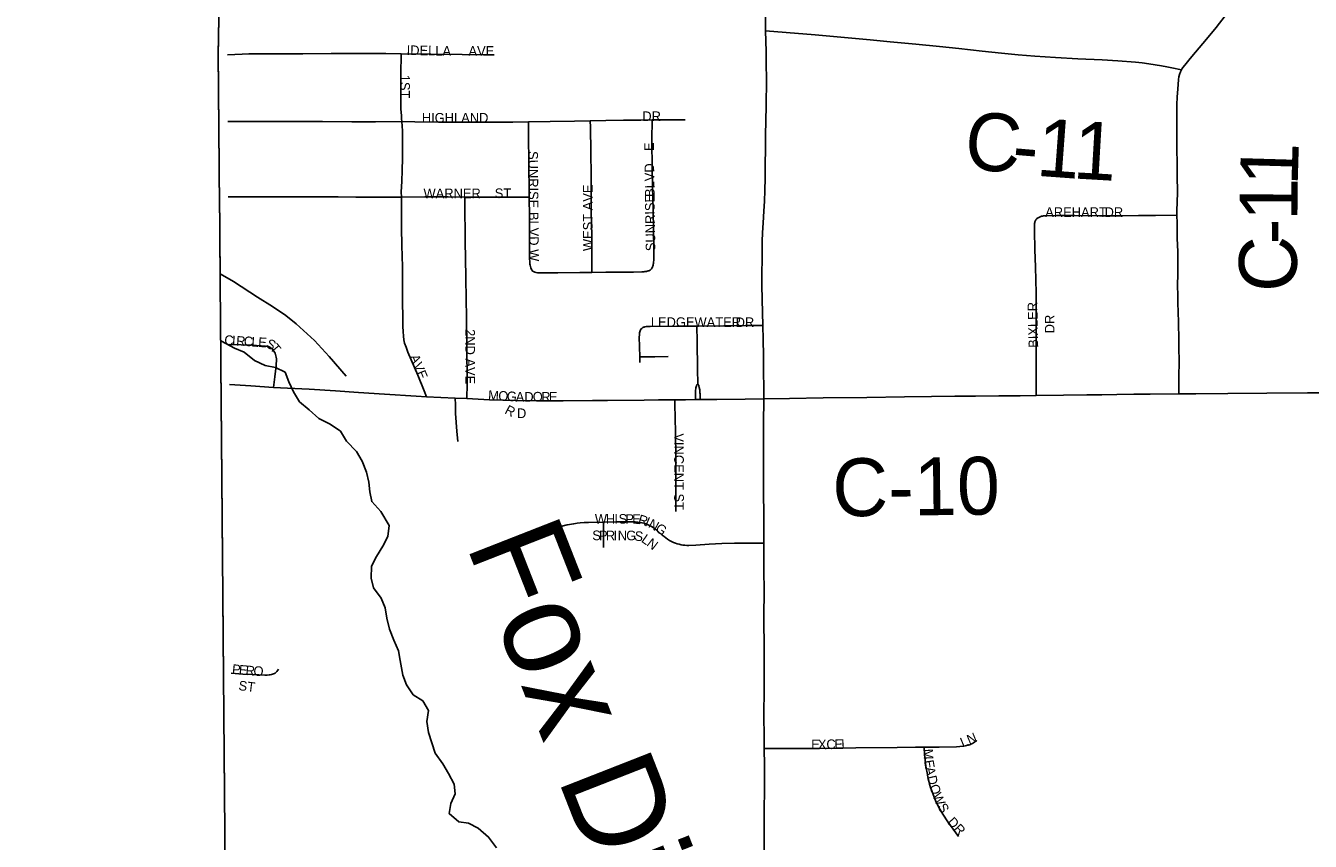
# Model space of a CAD drawing. Header units: feet. Extents: x 2113747 to 2516209, y 960708 to 1356798.
# Tile 11 of 206: x 2272846 to 2279510, y 1110936 to 1115169. Entities that reach past the tile are written whole.
import ezdxf

# ---------------------------------------------------------------- set-up
doc = ezdxf.new("R2010")
doc.units = ezdxf.units.FT
doc.header["$LTSCALE"] = 50
doc.header["$MEASUREMENT"] = 0
doc.linetypes.add('OhDOT_USTN3', pattern=[0.22, 0.165, -0.055])
doc.linetypes.add('rr2', pattern=[0])
for name, color, linetype in [('0_Xref', 7, 'Continuous'), ('GM_X_Adjacent_County', 251, 'OhDOT_USTN3'), ('GM_X_City_Street', 251, 'Continuous'), ('GM_X_City_Street_Text', 251, 'Continuous'), ('GM_X_County', 251, 'OhDOT_USTN3'), ('GM_X_County_Road', 3, 'Continuous'), ('GM_X_County_Road_Text', 3, 'Continuous'), ('GM_X_Minor_River', 5, 'Continuous'), ('GM_X_Minor_River_Text', 5, 'Continuous'), ('GM_X_Rail_Line', 251, 'rr2'), ('GM_X_Township', 251, 'OhDOT_USTN3'), ('GM_X_Township_Road', 4, 'Continuous'), ('GM_X_Township_Subdivision', 4, 'Continuous'), ('GM_X_Township_Subdivision_Text', 4, 'Continuous')]:
    doc.layers.add(name, color=color, linetype=linetype)
doc.styles.add('Styledgn030', font='dgn030.shx')
doc.styles.add('Styledgn031', font='dgn031.shx')

# ---------------------------------------------------------------- blocks, each defined once
blk = doc.blocks.new('POR')
at = {"layer": 'GM_X_Adjacent_County', "flags": 128}
blk.add_lwpolyline([(2192629.9, 1167519.5), (2192631.2, 1170403.5), (2192632.8, 1173672.8), (2192633.8, 1175629.5), (2192671.1, 1181169.3), (2192669.3, 1184775.1), (2192667.8, 1187766.9), (2192660.9, 1188884.7), (2192638, 1192623.1), (2192637, 1192687), (2192624.5, 1194837.8), (2192737.6, 1194839.7), (2198605.6, 1194974.2), (2199009.7, 1194982.8), (2204631.8, 1195039.6), (2205347.9, 1195050.5), (2205386.6, 1195051.1), (2205910.4, 1195059.1), (2205996.9, 1195060.4), (2208466.7, 1195086.6), (2214754.4, 1195227), (2218436, 1195308), (2224284, 1195428.9), (2225752.4, 1195457.9), (2225462.4, 1195534.2), (2225401.5, 1195595.2), (2225364.4, 1195690.5), (2225385.6, 1195870.7), (2225422.7, 1195968.7), (2225454.5, 1196101.2), (2225555.1, 1196175.4), (2225730, 1196146.2), (2225936.7, 1196103.9), (2226103.6, 1195950.2), (2226196.3, 1195762.1), (2226318.2, 1195778), (2226413.6, 1195876), (2226477.1, 1196119.8), (2226432.1, 1196339.7), (2226254.6, 1196527.8), (2226111.5, 1196633.7), (2226016.1, 1196776.8), (2225706.3, 1197037.8), (2225597.5, 1197214), (2225541.9, 1197428.6), (2225549.8, 1197574.3), (2225533.9, 1197682.9), (2225510.1, 1197751.8), (2225433.3, 1197823.4), (2225319.3, 1197810.1), (2225163, 1197849.8), (2225022.6, 1197884.3), (2224866.2, 1197995.8), (2224773.6, 1198237.6), (2224766.2, 1198416.3), (2224818.6, 1198832.8), (2224831.8, 1198917.6), (2224868.9, 1199050.1), (2224916.6, 1199124.2), (2224988.2, 1199164), (2225078.2, 1199177.2), (2225210.7, 1199142.8), (2225361.7, 1199058), (2225454.5, 1198986.5), (2225541.9, 1198975.9), (2225626.7, 1199020.9), (2225653.2, 1199068.6), (2225634.6, 1199164), (2225576.3, 1199317.6), (2225558.1, 1199409.1), (2225502.1, 1199640.9), (2225359.1, 1199810.4), (2225210.7, 1199887.3), (2225033.2, 1199916.4), (2224903.4, 1199927), (2224733.8, 1199887.3), (2224588.1, 1199836.9), (2224426.5, 1199852.8), (2224304.6, 1199924.4), (2224140.3, 1200009.2), (2224033.1, 1200099.2), (2223933.7, 1200223.8), (2223870.1, 1200324.4), (2223843.6, 1200456.9), (2223875.4, 1200570.8), (2223989.3, 1200713.9), (2224135, 1200891.4), (2224264.9, 1201013.3), (2224315.2, 1201058.3), (2224325.8, 1201095.4), (2224307.2, 1201143.1), (2224270.1, 1201185.5), (2224190.7, 1201257), (2224050.2, 1201262.3), (2223875.4, 1201254.4), (2223719.1, 1201259.7), (2223624.4, 1201296.8), (2223554.8, 1201352.4), (2223464.7, 1201458.4), (2223422.3, 1201569.7), (2223427.6, 1201646.5), (2223462.1, 1201752.5), (2223552.1, 1201842.6), (2223692.6, 1201903.5), (2223840.9, 1201967.1), (2223893.9, 1201998.9), (2223939, 1202043.9), (2223962.8, 1202134), (2223909.8, 1202269.1), (2223851.5, 1202340.7), (2223774.7, 1202356.6), (2223692.6, 1202348.6), (2223578.6, 1202303.6), (2223491.2, 1202258.5), (2223382.6, 1202226.8), (2223303.1, 1202247.9), (2223247.5, 1202300.9), (2223215.7, 1202377.8), (2223197.1, 1202483.7), (2223244.8, 1202642.7), (2223353.4, 1202799), (2223454.1, 1202942.1), (2223462.1, 1203018.9), (2223462.1, 1203064), (2223390.5, 1203188.5), (2223235.7, 1203282.8), (2223181.3, 1203339.3), (2223130.4, 1203395.8), (2223116.3, 1203463.6), (2223153, 1203562.4), (2223226.5, 1203633.1), (2223288.6, 1203695.2), (2223316.9, 1203765.9), (2223297.1, 1203887.3), (2223251.9, 1203949.5), (2223175.6, 1203974.9), (2223085.2, 1203955.1), (2223006.1, 1203918.4), (2222935.5, 1203853.4), (2222850.7, 1203698), (2222740.6, 1203607.6), (2222675.6, 1203593.5), (2222616.2, 1203610.5), (2222559.7, 1203698), (2222463.7, 1204073.8), (2222458, 1204285.7), (2222497.6, 1204359.1), (2222596.5, 1204452.4), (2222805.5, 1204585.1), (2222929.8, 1204675.6), (2222992, 1204740.5), (2223006.1, 1204788.6), (2222972.2, 1204847.9), (2222910.1, 1204912.9), (2222760.3, 1204955.2), (2222599.3, 1204969.4), (2222480.6, 1205008.9), (2222404.4, 1205076.7), (2222263.1, 1205240.6), (2222181.2, 1205336.6), (2222079.5, 1205407.3), (2221966.5, 1205441.2), (2221881.7, 1205472.2), (2221797, 1205516.5), (2221703.7, 1205619.2), (2221630.3, 1205687), (2221562.5, 1205698.3), (2221463.6, 1205681.3), (2221311, 1205613.5), (2221195.2, 1205576.8), (2221070.9, 1205582.4), (2220859, 1205622), (2220743.2, 1205681.3), (2220576.5, 1205822.6), (2220455, 1205944), (2220302.4, 1206023.1), (2220181, 1206074), (2220090.6, 1206150.3), (2220048.2, 1206308.5), (2220039.7, 1206483.6), (2219974.7, 1206616.4), (2219935.2, 1206709.7), (2219898.5, 1206817), (2219906.9, 1206918.7), (2220005.8, 1207031.7), (2220152.7, 1207136.3), (2220291.1, 1207226.7), (2220373.1, 1207288.8), (2220421.9, 1207378.1), (2220410.9, 1207565.9), (2220407.2, 1207760.7), (2220339.7, 1208008), (2220291, 1208255.3), (2220324.8, 1208431.4), (2220444.6, 1208768.6), (2220470.9, 1208944.7), (2220422.2, 1209154.5), (2220328.5, 1209281.8), (2220103.7, 1209491.7), (2219826.5, 1209709), (2219691.6, 1209851.3), (2219429.3, 1210203.5), (2219283.2, 1210473.3), (2219245.7, 1210694.3), (2219320.7, 1211065.2), (2219356.9, 1211201.2), (2219410.6, 1211402.4), (2219451.8, 1211743.4), (2219388.1, 1211971.9), (2219215.8, 1212230.4), (2219028.4, 1212466.5), (2218661.3, 1212777.4), (2218365.3, 1213088.4), (2218207.9, 1213346.9), (2218114.2, 1213710.3), (2218088, 1214032.6), (2218118, 1214403.5), (2218200.4, 1214647), (2218372.8, 1214973), (2218440.2, 1215096.6), (2218541.4, 1215411.3), (2218635, 1215696.1), (2218743.7, 1215898.4), (2218886.1, 1216149.4), (2219047.2, 1216370.4), (2219095.9, 1216516.6), (2219144.6, 1216741.4), (2219144.6, 1216921.2), (2219118.3, 1217142.2), (2219133.3, 1217333.3), (2219144.6, 1217520.7), (2219065.9, 1217816.6), (2219058.4, 1218048.9), (2219054.6, 1218326.2), (2219075.1, 1218515), (2219103.6, 1218655.5), (2219090, 1218753.5), (2219032.2, 1218921.9), (2218878.6, 1219180.4), (2218788.6, 1219296.6), (2218691.2, 1219360.2), (2218575.1, 1219379), (2218297.8, 1219382.7), (2217968.1, 1219292.8), (2217739.6, 1219274.1), (2217544.8, 1219307.8), (2217436.1, 1219296.6), (2217237.5, 1219296.6), (2217140.1, 1219345.3), (2217039, 1219457.7), (2216781, 1219756.6), (2216623.1, 1220057.1), (2216570, 1220251), (2216533.2, 1220570.4), (2216540.7, 1220686.5), (2216551.9, 1220843.9), (2216668.1, 1220915.1), (2216847.9, 1220915.1), (2217027.7, 1220836.4), (2217394.9, 1220686.5), (2217522.3, 1220769), (2217675.9, 1220956.3), (2217732.1, 1221094.9), (2217720.9, 1221244.8), (2217683.4, 1221394.7), (2217559.6, 1221466.3), (2217447.4, 1221394.7), (2217323.7, 1221398.4), (2217147.6, 1221465.8), (2216990.3, 1221615.7), (2216922.8, 1221671.9), (2216776.7, 1221754.3), (2216638.1, 1221784.3), (2216499.5, 1221758.1), (2216364.6, 1221701.9), (2216282.2, 1221679.4), (2216188.5, 1221761.8), (2216154.8, 1221904.2), (2216195, 1221993.3), (2217854.6, 1222013.8), (2218902.3, 1222026.2), (2221110.2, 1222044.8), (2224969.7, 1222054.4), (2226270.9, 1222054.4), (2227184.2, 1222047.2), (2228798.4, 1222028), (2230481.2, 1221983), (2231335, 1221970.9), (2233013.3, 1221964.2), (2233375.5, 1221985.7), (2235298.9, 1222030.3), (2235886, 1222018.9), (2238008.6, 1221951.6), (2239797.9, 1221947.1), (2240042.3, 1221946.5), (2240473.1, 1221945.4), (2240926.8, 1221944.3), (2242478.9, 1221940.4), (2243220.1, 1221938.8), (2246206.9, 1221908.5), (2259652.5, 1221764.6), (2265464.6, 1221710.9), (2271661.6, 1221657), (2271878.3, 1221655.1), (2272245.5, 1221652), (2272941.3, 1221646.2), (2272946, 1221095.4), (2272949.1, 1220734.4), (2272952.1, 1220381.2), (2272955.4, 1219996), (2272959.4, 1219526.6), (2272961.9, 1219224.8), (2272968.2, 1218487.3), (2272977.4, 1217406), (2272974.8, 1216501), (2272990.9, 1215563.4), (2273071.2, 1206556.1), (2273192.8, 1198453.5), (2273152, 1195400.2), (2273227.8, 1192712.3), (2273176, 1191452.9), (2273163.7, 1190519), (2273216.2, 1187364.3), (2273321.3, 1182083.5), (2273359.1, 1179653.6), (2273351.3, 1179125), (2273357.7, 1177775.8), (2273384.1, 1177023.3), (2273394.3, 1176620.2), (2273391.7, 1176176.2), (2273414.8, 1174719.8), (2273428, 1173103.9), (2273425.8, 1173043.6), (2273462.1, 1168895.5), (2273464.5, 1168621), (2273485.8, 1167056), (2273539.3, 1163371.7), (2273559.6, 1160545.6), (2273585.4, 1158808.2), (2273596.3, 1155295.4), (2273631.6, 1150488), (2273636.5, 1149823), (2273644.5, 1148717.3), (2273648.4, 1148193.1), (2273652, 1147705.5), (2273706.6, 1144116.6), (2273707.6, 1143905.8), (2273727.1, 1137671.6), (2273735.1, 1134958.5), (2273761.9, 1131307.3), (2273776.3, 1128907.7), (2273781.7, 1128012.6), (2273782.4, 1127896.3), (2273784.2, 1127598.8), (2273791.5, 1126394.8), (2273793.6, 1126045), (2273794.2, 1125937.8), (2273799.7, 1125028), (2273809.4, 1124393.2), (2273866, 1121326.5), (2273859.4, 1119169.8), (2273876.6, 1118816.7), (2273877.6, 1116829.3), (2273844.6, 1115019.5), (2273847.8, 1114656.2), (2273851, 1114280.8), (2273852.3, 1114201.4), (2273856.5, 1113636.4), (2273857.2, 1113574.9), (2273859.5, 1113280.7), (2273861.4, 1113068.9), (2273868, 1112293.9), (2273872.2, 1111793.8), (2273877.5, 1111173.5), (2273881.1, 1110747.6), (2273883.9, 1110420.3), (2273884.8, 1110318.2), (2273888.6, 1109866.3), (2273890, 1109707.5), (2273891.8, 1109492.1), (2273890.4, 1108659.3), (2273894.8, 1107881.1), (2273927.6, 1105260.2), (2273922.8, 1103968.8), (2273943.7, 1101977.2), (2274002.6, 1096381.5), (2274018.6, 1094549.4), (2274044.9, 1093010.2), (2274048.7, 1092052.6), (2274067.2, 1090515.4), (2273842.4, 1090510.7), (2272585.3, 1090487.3), (2271751, 1090471.4), (2270733.1, 1090435.2), (2268200, 1090404.7), (2267777.9, 1090417.9), (2267760.3, 1089303.9), (2267673.8, 1087761.6), (2267628.1, 1085889.8), (2267594, 1084591.7), (2267582.7, 1084034.8), (2267570.3, 1083741), (2267407.2, 1076550.8), (2267310.2, 1072879), (2267224, 1068545.6), (2267218.3, 1067679.9), (2267123.1, 1064546.5), (2267119.1, 1064405.2), (2267104.5, 1064277.9), (2267008.7, 1060529.1), (2266029.7, 1060557.9), (2264763.9, 1060590.1), (2264178.8, 1060604.7), (2263522.7, 1060622.5), (2262904.9, 1060648.5), (2262577.6, 1060658), (2262494, 1060660.5), (2262467.7, 1060661.6), (2262069.3, 1060670.2), (2259905, 1060723.2), (2259350.2, 1060738.4), (2254917, 1060859.8), (2252021.6, 1060939.2), (2251064.1, 1060965.4), (2247613.1, 1061077.2), (2245772.7, 1061157), (2240478.8, 1061338.5), (2240258.8, 1061346.5), (2239174.2, 1061389.9), (2237828.1, 1061435.5), (2234872.6, 1061543.7), (2228637.7, 1061772), (2226856.4, 1061837.2), (2226221.3, 1061860.2), (2224371, 1061928), (2218716.2, 1062135.2), (2216024.1, 1062233.7), (2214252.3, 1062298.5), (2212077.5, 1062441.6), (2210447.7, 1062486), (2205425.9, 1062621.2), (2204591.8, 1062651.7), (2204074.2, 1062670.6), (2204061.3, 1063896.1), (2204018.7, 1067962.2), (2204017.8, 1068050.4), (2203986, 1071081.2), (2203969.1, 1073268.3), (2203919.7, 1078642.6), (2203897.5, 1079534.1), (2203924.1, 1083121.6), (2203902.3, 1084169), (2203923.9, 1085136.9), (2203915.9, 1085866.3), (2203909.3, 1086297.6), (2203904.8, 1086751.9), (2203874, 1089335.2), (2203868.8, 1089766.1), (2203327, 1089754.3), (2199689.1, 1089719.7), (2199501.9, 1089724.5), (2198608.4, 1089725.7), (2198226.9, 1089714.9), (2197797.6, 1089712.6), (2197121.5, 1089708), (2195423.4, 1089702.7), (2195255.6, 1089694.6), (2194546.9, 1089678.2), (2193306.3, 1089676.1), (2192605.8, 1089671.9), (2192619.6, 1092103.3), (2192625.3, 1092537.8), (2192655.8, 1094119.7), (2192658.9, 1095336.3), (2192658, 1095922.6), (2192588.6, 1099321.9), (2192674.5, 1103192.8), (2192654.8, 1107795.5), (2192654.1, 1108034.1), (2192653, 1108439.7), (2192666.1, 1108661.5), (2192655.7, 1108900), (2192656.8, 1109082.6), (2192653.9, 1109924.3), (2192636.4, 1110046.8), (2192644.4, 1110728.7), (2192636.8, 1111737.7), (2192634.1, 1112042.6), (2192629.5, 1112563.6), (2192567, 1113876.2), (2192570.8, 1115766.5), (2192562.7, 1116200.3), (2192562.2, 1116521.2), (2192561.7, 1116842), (2192568.4, 1119398.8), (2192556.7, 1120002.2), (2192551.5, 1123337.2), (2192552.2, 1123393.2), (2192559.7, 1126775.7), (2192557.3, 1127768), (2192541.4, 1130026.9), (2192543.4, 1132645.5), (2192543.5, 1135846.7), (2192542.4, 1136084.5), (2192539.5, 1136744.2), (2192530.1, 1137575), (2192539.4, 1140482.2), (2192538.9, 1143380.8), (2192552.3, 1147211.2), (2192555.8, 1148675.9), (2192557.2, 1148924), (2192558, 1149453.5), (2192561.9, 1150576.9), (2192568.8, 1152460.6), (2192570.2, 1152862.8), (2192571.3, 1153175.8), (2192574.9, 1154176.3), (2192587.8, 1155252.3), (2192594.1, 1158494.9), (2192604.3, 1162456.4), (2192620.3, 1166969.1), (2192629.9, 1167519.5)], dxfattribs=at)
at = {"layer": 'GM_X_City_Street', "flags": 128}
for points in [[(2273893, 1115017.5), (2273968.3, 1115021.3), (2274002.9, 1115022.7), (2274041.2, 1115023.4), (2274153.7, 1115023.7), (2274284.2, 1115023.7), (2274431.5, 1115023.9), (2274537.4, 1115024.4), (2274622.7, 1115024.8), (2274714.4, 1115024), (2274793.1, 1115022.7)], [(2274797.4, 1114670.9), (2274796.1, 1114685.2), (2274794.8, 1114701.7), (2274793, 1114738), (2274791.7, 1114795.3), (2274791.6, 1114844.3), (2274792.4, 1114916.5), (2274793.1, 1115022.7)], [(2274793.1, 1115022.7), (2274948.5, 1115020.8), (2275110.7, 1115019.6), (2275221.7, 1115018.1), (2275277, 1115017.5)], [(2273894.7, 1114671.7), (2274074.3, 1114672.4), (2274228.5, 1114671.7), (2274386.2, 1114671.2), (2274537.2, 1114670.1), (2274660.3, 1114670.6), (2274797.4, 1114670.9)], [(2274795, 1114279.5), (2274794.7, 1114306.6), (2274796.7, 1114361), (2274799.3, 1114418.8), (2274800.7, 1114478.9), (2274801.2, 1114538), (2274801.3, 1114586.6), (2274800.8, 1114624), (2274799.6, 1114647.9), (2274797.4, 1114670.9)], [(2274797.4, 1114670.9), (2274864.4, 1114670.8), (2274987.9, 1114668.9), (2275094.8, 1114668.2), (2275219.8, 1114668.2), (2275372.9, 1114668.1), (2275453.8, 1114669.5)], [(2275453.8, 1114669.5), (2275567.6, 1114671.3), (2275692.7, 1114673.2), (2275774.7, 1114674.4)], [(2275458.3, 1114279.7), (2275457.5, 1114335.3), (2275456.2, 1114418.7), (2275455.4, 1114489.2), (2275455, 1114565.3), (2275454.2, 1114620.2), (2275453.8, 1114669.5)], [(2275774.7, 1114674.4), (2275856, 1114676.1), (2275947.7, 1114677.9), (2276037.1, 1114679.1), (2276095.4, 1114679.7)], [(2275783.1, 1113888.5), (2275782.9, 1113950.6), (2275782.3, 1114079.5), (2275780.4, 1114203.3), (2275779.2, 1114304.3), (2275778.7, 1114391.9), (2275777.4, 1114512.5), (2275775.4, 1114642.3), (2275774.7, 1114674.4)], [(2276090.3, 1113904.7), (2276092.6, 1113907.5), (2276094.2, 1113910), (2276095.9, 1113913), (2276097.4, 1113916.9), (2276099.1, 1113921), (2276100.7, 1113925.3), (2276101.9, 1113930.5), (2276102.9, 1113935.5), (2276103.6, 1113942.4), (2276104.3, 1113951.8), (2276104.8, 1113968.3), (2276104.2, 1114011.1), (2276102.4, 1114105.5), (2276101, 1114214.9), (2276098.4, 1114333.5), (2276096.5, 1114424.7), (2276095, 1114576.4), (2276095.4, 1114679.7)], [(2276095.4, 1114679.7), (2276181.8, 1114680.1), (2276267.7, 1114681.2)], [(2273897.1, 1114280.2), (2273969.2, 1114280.6), (2274111.8, 1114280.7), (2274267.6, 1114281.4), (2274401.8, 1114280.9), (2274467.4, 1114280.8), (2274558.6, 1114279.8), (2274641.9, 1114278.5), (2274722.7, 1114279.1), (2274795, 1114279.5)], [(2274795, 1114279.5), (2274916.5, 1114280.7), (2275037.1, 1114280.7), (2275123.7, 1114279.7)], [(2274925.8, 1113243.4), (2274913.6, 1113273), (2274879.7, 1113355), (2274829, 1113474), (2274819.1, 1113499.7), (2274811.9, 1113520.8), (2274809.5, 1113529.6), (2274807.6, 1113539.4), (2274805.4, 1113558.4), (2274803.9, 1113581.7), (2274803.3, 1113607.4), (2274802.1, 1113663.2), (2274801.4, 1113727.5), (2274800, 1113917.5), (2274798, 1114028.3), (2274796.1, 1114119.9), (2274795.9, 1114197.6), (2274795, 1114279.5)], [(2275135.4, 1113233.4), (2275136.6, 1113310.9), (2275136.4, 1113380.5), (2275135.4, 1113441.5), (2275133.8, 1113506.3), (2275132.3, 1113650.2), (2275130.5, 1113754.9), (2275128.9, 1113855.2), (2275127.1, 1113967.5), (2275125.8, 1114042.7), (2275125.8, 1114111.4), (2275124.7, 1114190), (2275123.7, 1114279.7)], [(2275123.7, 1114279.7), (2275207.1, 1114279.3), (2275280.1, 1114279.4), (2275424.5, 1114279.7), (2275458.3, 1114279.7)], [(2275475.8, 1113895.4), (2275473.5, 1113898.1), (2275470.9, 1113902), (2275468.5, 1113906.8), (2275465.9, 1113912.9), (2275464, 1113919.2), (2275462.6, 1113925.7), (2275461.9, 1113931.8), (2275461.2, 1113940.8), (2275460.4, 1113963.1), (2275460.1, 1114074.7), (2275459.5, 1114176.2), (2275458.3, 1114279.7)], [(2275475.8, 1113895.4), (2275479.6, 1113892.5), (2275483.4, 1113890.7), (2275487.6, 1113889), (2275493.7, 1113887.5), (2275500.5, 1113886.4), (2275508.2, 1113885.7), (2275517.1, 1113885.6), (2275605.8, 1113885.8), (2275721.1, 1113887.4), (2275783.1, 1113888.5)], [(2275783.1, 1113888.5), (2275856.2, 1113889.1), (2275928.3, 1113889.5), (2275999.5, 1113889.7), (2276042.1, 1113891), (2276052.5, 1113891.7), (2276058.5, 1113892.4), (2276063, 1113893), (2276066.8, 1113893.6), (2276070.7, 1113894.5), (2276074.5, 1113895.9), (2276078, 1113897.2), (2276081.7, 1113898.9), (2276084.8, 1113900.6), (2276087.6, 1113902.3), (2276090.3, 1113904.7)], [(2276031.5, 1113450.4), (2276029.3, 1113554.2), (2276029.5, 1113562.5), (2276029.9, 1113570.1), (2276030.5, 1113574.9), (2276031.6, 1113580.6), (2276033.4, 1113585.7), (2276036.2, 1113590.7), (2276039.8, 1113595.2), (2276042.3, 1113597.7), (2276045.3, 1113600.1)], [(2276045.3, 1113600.1), (2276048.4, 1113601.9), (2276051.6, 1113603.5), (2276055.2, 1113604.9), (2276058.7, 1113605.9), (2276064.5, 1113607.2), (2276070.8, 1113607.9), (2276078.3, 1113608.1), (2276085.6, 1113608.3), (2276223.4, 1113609.2), (2276327.4, 1113610.2)], [(2276327.4, 1113610.2), (2276467, 1113611.3), (2276580.3, 1113612.5), (2276670.4, 1113612.7)], [(2276332.8, 1113310.1), (2276331.2, 1113386), (2276328.8, 1113530.7), (2276327.4, 1113610.2)], [(2274131.1, 1113292), (2274138.6, 1113346.6), (2274144.1, 1113389.1), (2274145.5, 1113402.7), (2274146.2, 1113415.7), (2274146.8, 1113428.6), (2274146.3, 1113440), (2274145.2, 1113447.9), (2274143.6, 1113456.1), (2274142, 1113462.5), (2274139.7, 1113468.5), (2274137, 1113474.4), (2274133.8, 1113479.8), (2274130.2, 1113484.8), (2274126, 1113489.6), (2274121.6, 1113494), (2274117.1, 1113497.1), (2274111.8, 1113500.6), (2274105.8, 1113503.2), (2274099.2, 1113504.7), (2274090.6, 1113505.8), (2274067.3, 1113507.8), (2274019.4, 1113510.2), (2273964, 1113512.1), (2273901.3, 1113513.9)], [(2276031.5, 1113450.4), (2276109.2, 1113451.1), (2276178.7, 1113451.6)], [(2276032.2, 1113421.2), (2276031.5, 1113450.4)], [(2273902.6, 1113306.6), (2274014.7, 1113299.4), (2274131.1, 1113292)], [(2274131.1, 1113292), (2274205, 1113288.1), (2274316, 1113281.7), (2274452.8, 1113273.3), (2274573.2, 1113264.9), (2274707.3, 1113256.6), (2274871.5, 1113246.5), (2274925.8, 1113243.4)], [(2276320.4, 1113228.5), (2276320.3, 1113258.4), (2276320.2, 1113267.6), (2276321, 1113276.5), (2276321.9, 1113283.5), (2276322.7, 1113290), (2276324.3, 1113295.3), (2276326, 1113299.3), (2276329.7, 1113306), (2276332.8, 1113310.1)], [(2276344.7, 1113228.8), (2276344.6, 1113232.6), (2276344.2, 1113258.1), (2276344.1, 1113263.4), (2276342.6, 1113278.5), (2276340.6, 1113291.6), (2276338.8, 1113299.2), (2276337.5, 1113302.7), (2276335.5, 1113306.1), (2276332.8, 1113310.1)], [(2274925.8, 1113243.4), (2275074.6, 1113236.3)], [(2275088.7, 1113010.6), (2275082.1, 1113064), (2275076.6, 1113156), (2275075.4, 1113202), (2275074.6, 1113236.3)], [(2275074.6, 1113236.3), (2275135.4, 1113233.4)], [(2275135.4, 1113233.4), (2275251.8, 1113227.5), (2275324.6, 1113224.6), (2275387.6, 1113223.1), (2275498.5, 1113221.6), (2275634.3, 1113222), (2275785.7, 1113223.7)], [(2275785.7, 1113223.7), (2275864.8, 1113224.4)], [(2275607.9, 1112567.1), (2275655.6, 1112577.5), (2275689.5, 1112584.1), (2275706.9, 1112586.7), (2275723, 1112588.4), (2275743.8, 1112590.1), (2275765.3, 1112590.9), (2275843.6, 1112592.4)], [(2275843.6, 1112592.4), (2275907.5, 1112593.1), (2275994.5, 1112593.8), (2276008.5, 1112593.2), (2276021.8, 1112592.6), (2276032.3, 1112591.3), (2276042.7, 1112589.3), (2276053.7, 1112586.4), (2276063.8, 1112582.7), (2276081.4, 1112575.3), (2276092.2, 1112569.8), (2276101.9, 1112563.9), (2276112, 1112557.1), (2276121.8, 1112549.3), (2276148.3, 1112525.3), (2276157.6, 1112517.6), (2276166.6, 1112510.6), (2276175.8, 1112504.3), (2276186.3, 1112497.8), (2276196.7, 1112492.2), (2276207.2, 1112487.1), (2276217.5, 1112483.1), (2276226.3, 1112480.1), (2276235.7, 1112477.5), (2276245.8, 1112475.2), (2276255.6, 1112473.3), (2276265, 1112472), (2276275.5, 1112471.3), (2276286, 1112471.3), (2276322.4, 1112473.4), (2276391, 1112477.5), (2276456.8, 1112481.1), (2276522.3, 1112482.8), (2276587.3, 1112483.8), (2276633.6, 1112483.4), (2276675.5, 1112483.1)], [(2275843.8, 1112460.6), (2275843.8, 1112531.4), (2275843.6, 1112592.4)], [(2273911.5, 1111808.1), (2273972.7, 1111803.6), (2274020.1, 1111800.9), (2274055.5, 1111799), (2274085.9, 1111798.3), (2274098.6, 1111798.6), (2274108.6, 1111799.2), (2274114.5, 1111799.9), (2274120.8, 1111801), (2274125.9, 1111802.6), (2274131.4, 1111804.4), (2274136.5, 1111806.8), (2274139.7, 1111808.8), (2274143.2, 1111811.4), (2274146.2, 1111814.2), (2274149.1, 1111817.2), (2274153.6, 1111823.3), (2274157.9, 1111829.7)]]:
    blk.add_lwpolyline(points, dxfattribs=at)
at = {"layer": 'GM_X_County', "flags": 128}
blk.add_lwpolyline([(2353397.3, 1222450.6), (2356857.8, 1222526.2), (2358764.2, 1222567.9), (2364179.8, 1222723), (2365829.3, 1222755.4), (2369644.5, 1222836), (2372194.3, 1222881.1), (2374472.3, 1222923.6), (2379690, 1223029.2), (2379735.3, 1219825.9), (2379742.5, 1219374.1), (2379833.5, 1216178.2), (2380013.7, 1209139.3), (2380002.9, 1203412.7), (2380022.1, 1202248.7), (2380179.5, 1195355.7), (2380181.1, 1194352.1), (2380358.7, 1187411.8), (2380412.2, 1186569.4), (2380419, 1184192.9), (2380463.4, 1181822.8), (2380682.1, 1170162.6), (2380745.6, 1166807.5), (2380770.9, 1165044.4), (2380823.5, 1161381.7), (2380824.4, 1161039), (2380878.4, 1157551.6), (2380892.1, 1156694), (2381025.8, 1152330.2), (2381034.1, 1152022.9), (2381157.7, 1145149.6), (2381235.2, 1140057.3), (2381268.9, 1137567.7), (2381333.6, 1132856.3), (2381336.2, 1132676.3), (2381342.7, 1132209.7), (2381380.2, 1130882.5), (2381387.9, 1130504.3), (2381408.6, 1129490.6), (2381421.5, 1128859.1), (2381523.9, 1123852.6), (2381544, 1122871.8), (2381624.1, 1118858), (2381679.2, 1116097), (2382044.1, 1104151.5), (2382074.4, 1096083.3), (2382125.5, 1091786.6), (2380307.4, 1091765.7), (2379220.6, 1091753.5), (2378988.2, 1091750.9), (2374063.3, 1091695.8), (2368828.8, 1091636.7), (2365146.5, 1091594.1), (2364291.2, 1091584.2), (2363494.4, 1091575), (2360810.6, 1091544.4), (2360599, 1091542), (2358847.6, 1091522.2), (2355371.4, 1091476.5), (2352195.1, 1091434.8), (2348514, 1091386.5), (2345660.7, 1091348.1), (2342696.5, 1091308), (2341798.6, 1091295.9), (2335156.9, 1091206), (2333215.9, 1091179.6), (2331836.7, 1091160.8), (2328725.2, 1091118.3), (2328614.6, 1091116.8), (2326938, 1091094), (2326731.9, 1091091.2), (2324107.7, 1091055.6), (2318106.7, 1090974.3), (2313863.2, 1090916.7), (2307056.5, 1090902.7), (2301402.5, 1090840.2), (2299895.2, 1090830.9), (2299145.4, 1090827), (2298147.3, 1090820), (2294564.9, 1090799.7), (2294189.7, 1090794.9), (2291695.4, 1090779.5), (2287536.2, 1090732.9), (2283974.2, 1090692.1), (2281183.7, 1090660.2), (2280571.3, 1090645.8), (2279736.9, 1090638.3), (2276110.5, 1090564), (2275964.5, 1090560.6), (2275353.8, 1090543.6), (2275299.8, 1090544.7), (2274067.2, 1090515.4), (2274048.7, 1092052.6), (2274044.9, 1093010.2), (2274018.6, 1094549.4), (2274002.6, 1096381.5), (2273943.7, 1101977.2), (2273922.8, 1103968.8), (2273927.6, 1105260.2), (2273894.8, 1107881.1), (2273890.4, 1108659.3), (2273891.8, 1109492.1), (2273890, 1109707.5), (2273888.6, 1109866.3), (2273884.8, 1110318.2), (2273883.9, 1110420.3), (2273881.1, 1110747.6), (2273877.5, 1111173.5), (2273872.2, 1111793.8), (2273868, 1112293.9), (2273861.4, 1113068.9), (2273859.5, 1113280.7), (2273857.2, 1113574.9), (2273856.5, 1113636.4), (2273852.3, 1114201.4), (2273851, 1114280.8), (2273847.8, 1114656.2), (2273844.6, 1115019.5), (2273877.6, 1116829.3), (2273876.6, 1118816.7), (2273859.4, 1119169.8), (2273866, 1121326.5), (2273809.4, 1124393.2), (2273799.7, 1125028), (2273794.2, 1125937.8), (2273793.6, 1126045), (2273791.5, 1126394.8), (2273784.2, 1127598.8), (2273782.4, 1127896.3), (2273781.7, 1128012.6), (2273776.3, 1128907.7), (2273761.9, 1131307.3), (2273735.1, 1134958.5), (2273727.1, 1137671.6), (2273707.6, 1143905.8), (2273706.6, 1144116.6), (2273652, 1147705.5), (2273648.4, 1148193.1), (2273644.5, 1148717.3), (2273636.5, 1149823), (2273631.6, 1150488), (2273596.3, 1155295.4), (2273585.4, 1158808.2), (2273559.6, 1160545.6), (2273539.3, 1163371.7), (2273485.8, 1167056), (2273464.5, 1168621), (2273462.1, 1168895.5), (2273425.8, 1173043.6), (2273428, 1173103.9), (2273414.8, 1174719.8), (2273391.7, 1176176.2), (2273394.3, 1176620.2), (2273384.1, 1177023.3), (2273357.7, 1177775.8), (2273351.3, 1179125), (2273359.1, 1179653.6), (2273321.3, 1182083.5), (2273216.2, 1187364.3), (2273163.7, 1190519), (2273176, 1191452.9), (2273227.8, 1192712.3), (2273152, 1195400.2), (2273192.8, 1198453.5), (2273071.2, 1206556.1), (2272990.9, 1215563.4), (2272974.8, 1216501), (2272977.4, 1217406), (2272968.2, 1218487.3), (2272961.9, 1219224.8), (2272959.4, 1219526.6), (2272955.4, 1219996), (2272952.1, 1220381.2), (2272949.1, 1220734.4), (2272946, 1221095.4), (2272941.3, 1221646.2), (2274225.6, 1221624.2), (2276583.5, 1221584), (2279435.7, 1221566.7), (2287284, 1221585.8), (2287633.6, 1221586.7), (2288155.2, 1221588), (2289132.5, 1221589), (2291838.4, 1221591.7), (2294723.8, 1221588), (2295595.2, 1221590.6), (2298613, 1221604.6), (2299175.1, 1221608.8), (2303374.4, 1221676), (2308425.8, 1221766), (2313088.3, 1221841.3), (2315599.9, 1221874.5), (2319071, 1221920.3), (2326583.9, 1222060.9), (2327982.2, 1222075.8), (2333341.1, 1222132.7), (2335681.5, 1222157.3), (2338510.3, 1222201), (2341238.8, 1222244.5), (2343737.4, 1222286.4), (2344323.7, 1222288.3), (2349299.7, 1222361.1), (2350843.4, 1222394.8), (2353397.3, 1222450.6)], dxfattribs=at)
at = {"layer": 'GM_X_County_Road', "flags": 128}
for points in [[(2278873.6, 1114982), (2278887.7, 1114998.7), (2278915, 1115031.4), (2278972.3, 1115098.9), (2279022.1, 1115159.8), (2279069.3, 1115220.6), (2279084.9, 1115240.6), (2279100.3, 1115260.9), (2279106.5, 1115269.6), (2279112.7, 1115279.7), (2279118.5, 1115290.2), (2279124.6, 1115302.5), (2279129.3, 1115312.6), (2279134.4, 1115326.4), (2279138.7, 1115339.3), (2279142.4, 1115352.3), (2279145.4, 1115365.4)], [(2278841.2, 1114940.5), (2278792.1, 1114950.2), (2278765.3, 1114956.1), (2278737.5, 1114961.1), (2278705, 1114966.6), (2278672.6, 1114971.2), (2278637.7, 1114975.7), (2278604, 1114979.4), (2278512.3, 1114987.1), (2278430.3, 1114991.8), (2278304.5, 1114996.4), (2278187.8, 1115003.9), (2278080.4, 1115011.3), (2277995.4, 1115018.3), (2277907.4, 1115026.3), (2277807.9, 1115037.3), (2277686.8, 1115050.7), (2277586.6, 1115061.6), (2277463.3, 1115073.8), (2277331.5, 1115085.8), (2277227.7, 1115095.3), (2277074.7, 1115109.3), (2276942.1, 1115121.1), (2276791.5, 1115134.2), (2276684.7, 1115142.2)], [(2278818.6, 1114185.5), (2278818.5, 1114208), (2278820.6, 1114301.2), (2278819.2, 1114393.1), (2278819, 1114455.3), (2278818.2, 1114527.5), (2278818.4, 1114612), (2278817.2, 1114692.5), (2278818.1, 1114757.6), (2278820.1, 1114800.5), (2278822.5, 1114840.1), (2278826.2, 1114889.5), (2278828.4, 1114902.8), (2278831.9, 1114916.4), (2278836.2, 1114929), (2278841.2, 1114940.5)], [(2278841.2, 1114940.5), (2278844.9, 1114946.2), (2278849.5, 1114952.7), (2278859, 1114964.7), (2278873.6, 1114982)], [(2278829, 1113258.4), (2278829, 1113345.5), (2278829.4, 1113427.7), (2278828.7, 1113496.7), (2278828.3, 1113549), (2278826.4, 1113617.9), (2278826.2, 1113627.7), (2278824.5, 1113683.4), (2278823.1, 1113729.3), (2278822.5, 1113758.8), (2278821.8, 1113830.8), (2278822.3, 1113870), (2278823.1, 1113945.2), (2278823.4, 1113994.7), (2278822, 1114030.8), (2278821.6, 1114033.9), (2278820.4, 1114063.3), (2278819.8, 1114085.9), (2278819.5, 1114102), (2278819.4, 1114114.7), (2278819.3, 1114121), (2278818.8, 1114143.7), (2278818.6, 1114185.5)], [(2275864.8, 1113224.4), (2276054, 1113226)], [(2276054, 1113226), (2276128.2, 1113226.7), (2276214.3, 1113227.5)], [(2276214.3, 1113227.5), (2276268.6, 1113228), (2276320.4, 1113228.5)], [(2276320.4, 1113228.5), (2276344.7, 1113228.8)], [(2276344.7, 1113228.8), (2276432.3, 1113229.7), (2276578.2, 1113231.3), (2276675.4, 1113232.5)], [(2276675.4, 1113232.5), (2276809.1, 1113234.7), (2276982.8, 1113237.2), (2277209.3, 1113239.6), (2277405, 1113242.2), (2277544.4, 1113244.1), (2277666.1, 1113245.4), (2277773.6, 1113246), (2277894.1, 1113247.2), (2278004.4, 1113248.5), (2278087.8, 1113249.8)], [(2278087.8, 1113249.8), (2278229.5, 1113251.6), (2278351, 1113252.9), (2278428, 1113253.2), (2278507.3, 1113254.1), (2278594.5, 1113256), (2278679.6, 1113257.3), (2278829, 1113258.4)], [(2278829, 1113258.4), (2278915.7, 1113258.6), (2279083, 1113259.7), (2279285, 1113261.1), (2279496.4, 1113263.4), (2279640.7, 1113263.8)]]:
    blk.add_lwpolyline(points, dxfattribs=at)
at = {"layer": 'GM_X_Minor_River', "flags": 128}
blk.add_lwpolyline([(2273862, 1113532.1), (2273928.7, 1113494.6), (2273978.8, 1113474.7), (2274033, 1113430.8), (2274089.1, 1113404.9), (2274141.2, 1113395), (2274191.3, 1113371.1), (2274211.5, 1113321.1), (2274235.7, 1113269), (2274265.8, 1113216.9), (2274316, 1113175), (2274366.2, 1113131), (2274426.3, 1113101.1), (2274478.5, 1113065.2), (2274510.7, 1113013.2), (2274562.9, 1112959.2), (2274591, 1112909.2), (2274613.2, 1112851.1), (2274625.4, 1112799), (2274631.5, 1112748.8), (2274641.7, 1112698.7), (2274687.9, 1112646.7), (2274732.2, 1112574.7), (2274724.3, 1112518.5), (2274698.5, 1112468.3), (2274666.6, 1112414), (2274640.7, 1112363.8), (2274638.9, 1112301.6), (2274651.1, 1112251.5), (2274689.3, 1112197.4), (2274711.4, 1112147.4), (2274719.6, 1112093.3), (2274733.8, 1112037.1), (2274756, 1111979.1), (2274780.2, 1111925), (2274788.3, 1111874.9), (2274802.6, 1111798.7), (2274820.7, 1111748.6), (2274856.9, 1111696.6), (2274907, 1111664.6), (2274935.2, 1111614.6), (2274927.4, 1111558.4), (2274935.6, 1111500.3), (2274953.7, 1111446.2), (2274969.9, 1111394.1), (2275010.1, 1111338.1), (2275040.3, 1111288), (2275068.5, 1111231.9), (2275074.6, 1111181.8), (2275050.8, 1111131.6), (2275042.9, 1111079.4), (2275093.1, 1111037.5), (2275143.1, 1111029.6), (2275193.2, 1111003.7), (2275247.4, 1110957.7), (2275287.6, 1110901.7)], dxfattribs=at)
at = {"layer": 'GM_X_Rail_Line', "flags": 128}
blk.add_lwpolyline([(2274509, 1113349.8), (2274420.8, 1113452.1), (2274344.8, 1113534.7), (2274249, 1113621.4), (2274195.8, 1113664.4), (2274126.9, 1113711.6), (2274048.9, 1113760.2), (2273924.7, 1113840.8), (2273855.3, 1113881.8)], dxfattribs=at)
at = {"layer": 'GM_X_Township', "flags": 128}
blk.add_lwpolyline([(2273938.9, 1118798.6), (2275473, 1118799.8), (2276681.8, 1118792.4), (2278025.8, 1118784.1), (2278095.3, 1118774.2), (2278180.8, 1118783.1), (2279101.6, 1118777.4), (2279390.2, 1118775.6), (2284462.4, 1118744.2), (2286495.2, 1118731.7), (2291590.1, 1118700.2), (2291693.7, 1118699.5), (2298612.7, 1118656.7), (2299079.5, 1118653.9), (2299073.2, 1112955.6), (2299072.2, 1110035.2), (2299092.4, 1106995.2), (2299110, 1104924.2), (2299110.4, 1104784.1), (2299120.5, 1100749.6), (2299131.5, 1096371.7), (2299145.4, 1090827), (2298147.3, 1090820), (2294564.9, 1090799.7), (2294189.7, 1090794.9), (2291695.4, 1090779.5), (2287536.2, 1090732.9), (2283974.2, 1090692.1), (2281183.7, 1090660.2), (2280571.3, 1090645.8), (2279736.9, 1090638.3), (2276110.5, 1090564), (2275964.5, 1090560.6), (2275353.8, 1090543.6), (2275299.8, 1090544.7), (2274067.2, 1090515.4), (2274048.7, 1092052.6), (2274044.9, 1093010.2), (2274018.6, 1094549.4), (2274002.6, 1096381.5), (2273943.7, 1101977.2), (2273922.8, 1103968.8), (2273927.6, 1105260.2), (2273894.8, 1107881.1), (2273890.4, 1108659.3), (2273891.8, 1109492.1), (2273890, 1109707.5), (2273888.6, 1109866.3), (2273884.8, 1110318.2), (2273883.9, 1110420.3), (2273881.1, 1110747.6), (2273877.5, 1111173.5), (2273872.2, 1111793.8), (2273868, 1112293.9), (2273861.4, 1113068.9), (2273859.5, 1113280.7), (2273857.2, 1113574.9), (2273856.5, 1113636.4), (2273852.3, 1114201.4), (2273851, 1114280.8), (2273847.8, 1114656.2), (2273844.6, 1115019.5), (2273877.6, 1116829.3), (2273876.6, 1118816.7), (2273938.9, 1118798.6)], dxfattribs=at)
at = {"layer": 'GM_X_Township_Road', "flags": 128}
for points in [[(2276684.7, 1115142.2), (2276683.8, 1115220.9), (2276683.8, 1115292.6)], [(2276688.1, 1114974), (2276686.9, 1115035.5), (2276684.7, 1115142.2)], [(2276666.7, 1113747.6), (2276665.3, 1113821.8), (2276665.4, 1113889), (2276665.9, 1113951.4), (2276666.3, 1114009.1), (2276667.3, 1114049.8), (2276669.1, 1114093.8), (2276672.1, 1114146.5), (2276676, 1114206.1), (2276678.8, 1114258.3), (2276681.1, 1114313.3), (2276682.5, 1114378.2), (2276683, 1114453.4), (2276683.1, 1114524.6), (2276684, 1114590.1), (2276685.9, 1114684.9), (2276686.8, 1114742.7), (2276688, 1114799.7), (2276688.8, 1114842.1), (2276689.2, 1114887.6), (2276688.1, 1114974)], [(2276670.4, 1113612.7), (2276666.7, 1113747.6)], [(2276675.4, 1113232.5), (2276675.2, 1113283.2), (2276674.3, 1113378.9), (2276672.9, 1113455.8), (2276672.1, 1113539.7), (2276670.4, 1113612.7)], [(2276674.8, 1112604), (2276673.1, 1112772.1), (2276673.6, 1112886.6), (2276673.4, 1112984.7), (2276673.8, 1113102.1), (2276675.4, 1113232.5)], [(2276675.5, 1112483.1), (2276674.8, 1112604)], [(2276676.5, 1112243.4), (2276675.8, 1112336), (2276675.5, 1112464.4), (2276675.5, 1112483.1)], [(2276677.8, 1111416.8), (2276677.1, 1111466.1), (2276676, 1111600.5), (2276676.4, 1111715.4), (2276677.3, 1111829.7), (2276676.8, 1111931.3), (2276676, 1112095.2), (2276676.5, 1112243.4)], [(2276678.2, 1109926.1), (2276677.2, 1110004), (2276676.3, 1110096.2), (2276676.2, 1110176.9), (2276676.1, 1110253.9), (2276675.8, 1110345.3), (2276676.3, 1110469.8), (2276676.5, 1110568.1), (2276677.2, 1110659.5), (2276677.8, 1110754.3), (2276677.9, 1110852), (2276677.3, 1110978.7), (2276677.6, 1111086.5), (2276678.7, 1111215.9), (2276678.8, 1111329.2), (2276677.8, 1111416.8)]]:
    blk.add_lwpolyline(points, dxfattribs=at)
at = {"layer": 'GM_X_Township_Subdivision', "flags": 128}
for points in [[(2278087.8, 1113249.8), (2278087.6, 1113333.2), (2278088.8, 1113486.2), (2278088.9, 1113625), (2278088.4, 1113705.6), (2278087.8, 1113780.5), (2278086.4, 1113849.4), (2278084.3, 1113915.8), (2278082, 1114007.9), (2278080, 1114103.7), (2278079.6, 1114124.4), (2278080, 1114143.1), (2278080.5, 1114147), (2278081.5, 1114150.9), (2278083.1, 1114154.6), (2278084.8, 1114157.9), (2278087, 1114161.2), (2278089.6, 1114164.4), (2278092.3, 1114167.6)], [(2278092.3, 1114167.6), (2278095, 1114170), (2278097.8, 1114172), (2278101.1, 1114174), (2278105, 1114175.9), (2278108.5, 1114177.4), (2278112.6, 1114178.9), (2278116.5, 1114180), (2278121.3, 1114180.9), (2278126.3, 1114181.5), (2278132, 1114181.9), (2278194.3, 1114183.1), (2278288.4, 1114183.4), (2278415.9, 1114182.7), (2278528.6, 1114182.7), (2278618.5, 1114183.3), (2278706.4, 1114183.9), (2278818.6, 1114185.5)], [(2276219.4, 1112647.4), (2276218.6, 1112698.8), (2276218, 1112832), (2276218, 1112877.4), (2276218.1, 1112927.2), (2276218, 1112961.5), (2276217.3, 1113027), (2276216.9, 1113071.6), (2276215.6, 1113120), (2276214.4, 1113216.8), (2276214.3, 1113227.5)], [(2276677.8, 1111416.8), (2276792.8, 1111417.7), (2276956.5, 1111418), (2277054.8, 1111418.7), (2277153.1, 1111420.1), (2277366.2, 1111423.2), (2277461.4, 1111423.8), (2277506.9, 1111423.9)], [(2277506.9, 1111423.9), (2277585.4, 1111424.9), (2277674.1, 1111426.8), (2277692.6, 1111428), (2277710.8, 1111429.7), (2277720, 1111431), (2277728.4, 1111432.6), (2277736.1, 1111434.7), (2277743.4, 1111437.2), (2277749.9, 1111439.9), (2277757.1, 1111443.3), (2277763.4, 1111447.1), (2277769.8, 1111451.5), (2277774.3, 1111455.7), (2277779.2, 1111460.9)], [(2277685.6, 1110960.9), (2277629.6, 1111036.9), (2277603.2, 1111077.5), (2277592.7, 1111094.7), (2277583.5, 1111111), (2277575.4, 1111127.3), (2277567.9, 1111143), (2277560.2, 1111160.7), (2277553.1, 1111179), (2277546.3, 1111197.2), (2277540.3, 1111215.8), (2277535.5, 1111232.8), (2277530.7, 1111250.2), (2277526, 1111271), (2277521.8, 1111291.4), (2277517.7, 1111315.8), (2277514.3, 1111339.7), (2277511.7, 1111362.2), (2277509.4, 1111384.5), (2277506.9, 1111423.9)]]:
    blk.add_lwpolyline(points, dxfattribs=at)
at = {"layer": 'GM_X_City_Street_Text', "char_height": 50, "attachment_point": 7, "line_spacing_factor": 0.8, "style": 'Styledgn030'}
for s, insert, rotation in [('{\\Fdgn000|c0;\\C256;IDELLA}', (2274822, 1115017.2), 358.8552), ('{\\Fdgn000|c0;\\C256;AVE}', (2275143, 1115012.8), 0.00001), ('{\\Fdgn000|c0;\\C256;1ST}', (2274788.3, 1114914.3), 270), ('{\\Fdgn000|c0;\\C256;HIGHLAND}', (2274901, 1114665.2), 0.00001), ('{\\Fdgn000|c0;\\C256;DR}', (2276045, 1114674), 0.00001), ('{\\Fdgn000|c0;\\C256;E}', (2276104.9, 1114518.3), 90), ('{\\Fdgn000|c0;\\C256;SUNRISE BLVD W}', (2275452.7, 1114518.1), 270.4959), ('{\\Fdgn000|c0;\\C256;BLVD}', (2276109.3, 1114280.6), 91.18896), ('{\\Fdgn000|c0;\\C256;WARNER}', (2274909.8, 1114273.6), 0.00001), ('{\\Fdgn000|c0;\\C256;ST}', (2275279.4, 1114273.6), 0.00001), ('{\\Fdgn000|c0;\\C256;WEST AVE}', (2275788.1, 1113999.1), 90), ('{\\Fdgn000|c0;\\C256;SUNRISE}', (2276113.7, 1113999.2), 90.97247), ('{\\Fdgn000|c0;\\C256;LEDGEWATER}', (2276089, 1113604.8), 0.00001), ('{\\Fdgn000|c0;\\C256;DR}', (2276529, 1113604.8), 0.00001), ('{\\Fdgn000|c0;\\C256;C}', (2273875.3, 1113512.4), 356.50092), ('{\\Fdgn000|c0;\\C256;I}', (2273914.9, 1113510), 356.53384), ('{\\Fdgn000|c0;\\C256;R}', (2273936.8, 1113508.7), 356.50092), ('{\\Fdgn000|c0;\\C256;C}', (2273976.4, 1113506.3), 356.51067), ('{\\Fdgn000|c0;\\C256;L}', (2274015.9, 1113503.9), 356.53133), ('{\\Fdgn000|c0;\\C256;E}', (2274051, 1113501.7), 356.50036), ('{\\Fdgn000|c0;\\C256;S}', (2274088, 1113501.5), 333.74036), ('{\\Fdgn000|c0;\\C256;2ND AVE}', (2275127.1, 1113594.3), 270), ('{\\Fdgn000|c0;\\C256;T}', (2274109.9, 1113493.4), 309.99094), ('{\\Fdgn000|c0;\\C256;AVE}', (2274837.2, 1113450.9), 292.16892), ('{\\Fdgn000|c0;\\C256;M}', (2275243.8, 1113226.5), 356.55546), ('{\\Fdgn000|c0;\\C256;O}', (2275296.5, 1113223.3), 356.54499), ('{\\Fdgn000|c0;\\C256;G}', (2275340.9, 1113220.6), 356.96406), ('{\\Fdgn000|c0;\\C256;A}', (2275387.8, 1113218.2), 359.30601), ('{\\Fdgn000|c0;\\C256;D}', (2275432.6, 1113217.6), 359.97035), ('{\\Fdgn000|c0;\\C256;O}', (2275476.6, 1113217.6), 359.99285), ('{\\Fdgn000|c0;\\C256;R}', (2275520.6, 1113217.6), 359.99406), ('{\\Fdgn000|c0;\\C256;E}', (2275560.2, 1113217.6), 359.99563), ('{\\Fdgn000|c0;\\C256;R}', (2275327, 1113158.7), 332.47902), ('{\\Fdgn000|c0;\\C256;D}', (2275394.8, 1113132.5), 0.19606), ('{\\Fdgn000|c0;\\C256;W}', (2275798.6, 1112584), 359.8655), ('{\\Fdgn000|c0;\\C256;H}', (2275855.8, 1112583.9), 359.86884), ('{\\Fdgn000|c0;\\C256;I}', (2275899.8, 1112583.8), 359.86889), ('{\\Fdgn000|c0;\\C256;S}', (2275921.8, 1112583.7), 359.86339), ('{\\Fdgn000|c0;\\C256;P}', (2275957, 1112583.7), 359.86339), ('{\\Fdgn000|c0;\\C256;E}', (2275992.1, 1112583.6), 359.86339), ('{\\Fdgn000|c0;\\C256;R}', (2276019.2, 1112584.7), 343.85443), ('{\\Fdgn000|c0;\\C256;I}', (2276054.1, 1112574.7), 337.52475), ('{\\Fdgn000|c0;\\C256;N}', (2276071.6, 1112567.7), 331.54827), ('{\\Fdgn000|c0;\\C256;S}', (2275785.4, 1112498), 0.00001), ('{\\Fdgn000|c0;\\C256;P}', (2275820.6, 1112498), 0.00001), ('{\\Fdgn000|c0;\\C256;R}', (2275855.8, 1112498), 0.00001), ('{\\Fdgn000|c0;\\C256;I}', (2275895.4, 1112498), 0.00001), ('{\\Fdgn000|c0;\\C256;N}', (2275917.3, 1112498), 359.86884), ('{\\Fdgn000|c0;\\C256;G}', (2275960.8, 1112497.9), 358.79786), ('{\\Fdgn000|c0;\\C256;S}', (2276001.1, 1112497.3), 351.61106), ('{\\Fdgn000|c0;\\C256;G}', (2276107.6, 1112548.4), 325.33388), ('{\\Fdgn000|c0;\\C256;L}', (2276035.8, 1112492.5), 325.56745), ('{\\Fdgn000|c0;\\C256;N}', (2276063.6, 1112473.5), 322.57933), ('{\\Fdgn000|c0;\\C256;P}', (2273914.8, 1111805.3), 354.77341), ('{\\Fdgn000|c0;\\C256;E}', (2273949.9, 1111802), 354.7821), ('{\\Fdgn000|c0;\\C256;R}', (2273984.9, 1111798.9), 354.77039), ('{\\Fdgn000|c0;\\C256;O}', (2274026.3, 1111795.1), 356.29982), ('{\\Fdgn000|c0;\\C256;ST}', (2273947.9, 1111719.9), 352.88003)]:
    blk.add_mtext(s, dxfattribs=dict(at, insert=insert, rotation=rotation))
at = {"layer": 'GM_X_County_Road_Text', "char_height": 300, "attachment_point": 7, "line_spacing_factor": 0.8, "style": 'Styledgn030'}
for s, insert, rotation in [('{\\Fdgn000|c0;\\C256;C}', (2277707.7, 1114424.4), 354.7038), ('{\\Fdgn000|c0;\\C256;1}', (2278084, 1114390.5), 355.80743), ('{\\Fdgn000|c0;\\C256;1}', (2278274.7, 1114376.6), 356.65885), ('{\\Fdgn000|c0;\\C256;1}', (2279444.5, 1114336.4), 88.29802), ('{\\Fdgn000|c0;\\C256;-}', (2277956.3, 1114401.3), 355.14608), ('{\\Fdgn000|c0;\\C256;1}', (2279443.5, 1114155.8), 89.66694), ('{\\Fdgn000|c0;\\C256;-}', (2279444, 1114034.4), 90.24199), ('{\\Fdgn000|c0;\\C256;C}', (2279446, 1113788.7), 90.46446), ('{\\Fdgn000|c0;\\C256;C-10}', (2277032.1, 1112617.7), 0.68738)]:
    blk.add_mtext(s, dxfattribs=dict(at, insert=insert, rotation=rotation))
at = {"layer": 'GM_X_Minor_River_Text', "insert": (2275357.8, 1112566.9), "char_height": 500.215, "attachment_point": 4, "rotation": 291.40361, "line_spacing_factor": 0.8, "style": 'Styledgn031'}
blk.add_mtext('{\\Fdgn000|c0;\\C256;Fox Ditch}', dxfattribs=at)
at = {"layer": 'GM_X_Township_Subdivision_Text', "char_height": 50, "attachment_point": 7, "line_spacing_factor": 0.8, "style": 'Styledgn030'}
for s, insert, rotation in [('{\\Fdgn000|c0;\\C256;AREHART}', (2278135, 1114176.2), 0.00001), ('{\\Fdgn000|c0;\\C256;DR}', (2278443, 1114176.2), 0.00001), ('{\\Fdgn000|c0;\\C256;BIXLER}', (2278098.7, 1113497.7), 91.17487), ('{\\Fdgn000|c0;\\C256;DR}', (2278183.2, 1113572.3), 90), ('{\\Fdgn000|c0;\\C256;VINCENT ST}', (2276209.5, 1113053.1), 270), ('{\\Fdgn000|c0;\\C256;L}', (2277078.9, 1111415.3), 3.53), ('{\\Fdgn000|c0;\\C256;LN}', (2277706.5, 1111423), 22.38207), ('{\\Fdgn000|c0;\\C256;E}', (2276920.6, 1111413.6), 0.02732), ('{\\Fdgn000|c0;\\C256;X}', (2276955.8, 1111413.6), 0.03786), ('{\\Fdgn000|c0;\\C256;C}', (2277000, 1111413.7), 0.18397), ('{\\Fdgn000|c0;\\C256;E}', (2277042.1, 1111413.9), 2.19028), ('{\\Fdgn000|c0;\\C256;M}', (2277503.2, 1111415), 272.53228), ('{\\Fdgn000|c0;\\C256;E}', (2277506.2, 1111354.5), 278.80266), ('{\\Fdgn000|c0;\\C256;A}', (2277512, 1111317.4), 280.68361), ('{\\Fdgn000|c0;\\C256;D}', (2277520.7, 1111271.5), 282.87085), ('{\\Fdgn000|c0;\\C256;O}', (2277532.4, 1111222.1), 288.33459), ('{\\Fdgn000|c0;\\C256;W}', (2277548.3, 1111174.7), 293.17004), ('{\\Fdgn000|c0;\\C256;S}', (2277574, 1111115.7), 298.94485), ('{\\Fdgn000|c0;\\C256;DR}', (2277623.8, 1111033.1), 312.88011)]:
    blk.add_mtext(s, dxfattribs=dict(at, insert=insert, rotation=rotation))

msp = doc.modelspace()

# ---------------------------------------------------------------- block references
at = {"layer": '0_Xref'}
msp.add_blockref('POR', (0, 0), dxfattribs=at)

doc.saveas('drawing.dxf')
